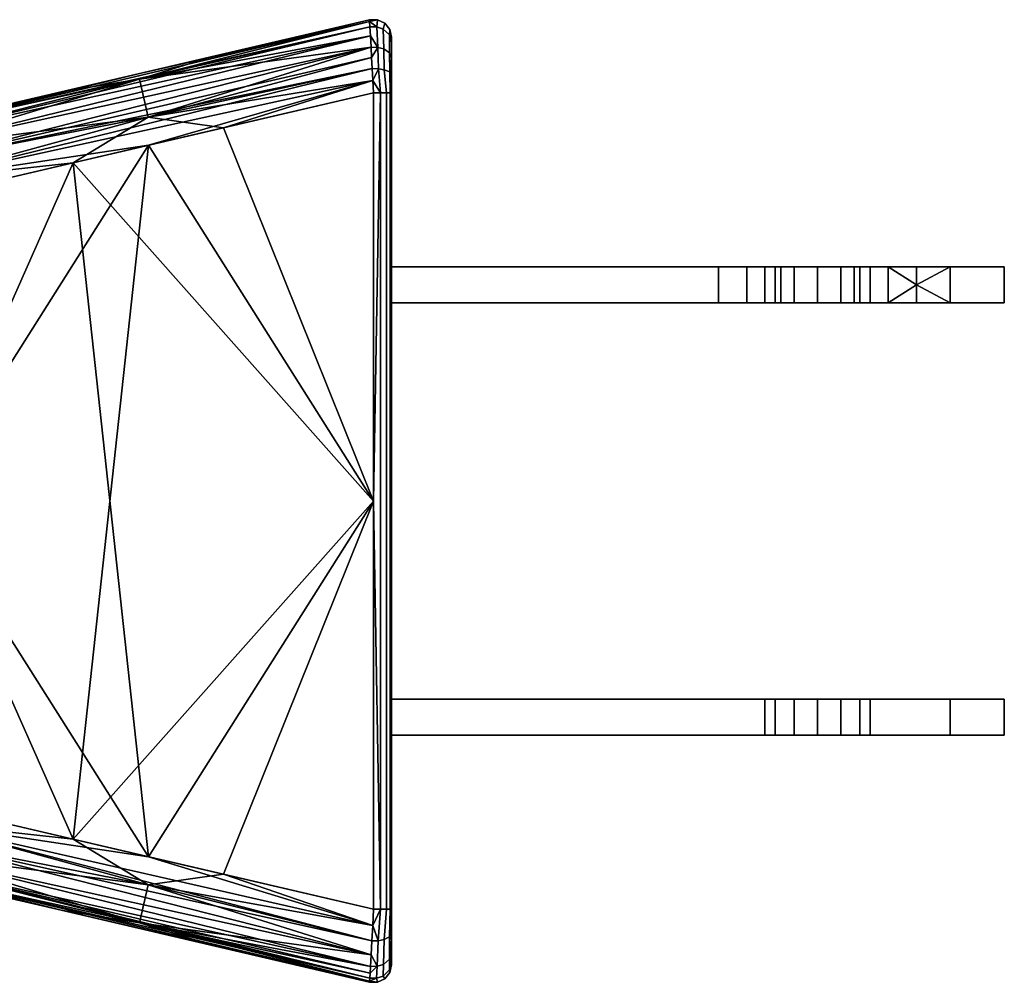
# Model space of a CAD drawing. Header units: millimetres. Extents: x -168 to 423, y -126 to 124.
# Tile 256 of 256: x 396 to 423, y -14 to 13. Entities that reach past the tile are written whole.
import ezdxf

# ---------------------------------------------------------------- set-up
doc = ezdxf.new("R2010")
doc.units = ezdxf.units.MM
doc.header["$MEASUREMENT"] = 0
doc.layers.add('Default', color=7, linetype='Continuous', true_color=0x000000)

msp = doc.modelspace()

# ---------------------------------------------------------------- meshes
at = {"layer": 'Default'}
mesh = msp.add_polyface(dxfattribs=at)
corners = [(392.488, 9.148, -0.86), (392.33, 9.595, -0.169), (392.694, 9.592, -0.413), (392.766, 9.282, -0.827), (392.86, 8.879, -1.145), (392.569, 7.905, -1.345), (392.364, 8.563, -1.157), (392.969, 8.409, -1.345), (393.087, 7.905, -1.413), (392.766, 9.282, 10.002), (392.488, 9.148, 10.035), (392.86, 8.879, 10.319), (392.694, 9.592, 9.587), (392.648, 9.786, 9.105), (392.33, 9.595, 9.344), (392.569, 7.905, 10.519), (393.087, 7.905, 10.587), (392.969, 8.409, 10.519), (392.364, 8.563, 10.332), (393.087, -0.508, 10.587), (393.087, 7.905, 10.587), (392.569, 7.905, 10.519), (392.569, -8.921, 10.519), (392.569, -8.921, -1.345), (392.569, 7.905, -1.345), (393.087, -0.508, -1.413), (393.087, 7.905, -1.413), (397.254, -9.893, 10.587), (405.587, -0.508, 10.587), (399.337, 9.363, 10.587), (393.087, -0.508, 10.587), (393.087, 7.905, 10.587), (405.55, 11.491, 10.474), (392.969, 8.409, 10.519), (405.568, 11.161, 10.558), (392.86, 8.879, 10.319), (405.532, 11.802, 10.337), (405.516, 12.086, 10.151), (399.337, 9.363, 10.587), (393.087, 7.905, 10.587), (392.766, 9.282, 10.002), (405.485, 12.648, 9.455), (392.694, 9.592, 9.587), (405.498, 12.406, 9.834), (392.648, 9.786, 9.105), (405.476, 12.798, 9.032), (405.473, 12.849, 8.587), (399.053, 11.351, 8.587), (392.633, 9.853, 8.587), (392.969, 8.409, -1.345), (397.254, 8.877, -1.413), (393.087, 7.905, -1.413), (399.334, 10.149, -1.26), (392.86, 8.879, -1.145), (399.088, 11.203, -0.178), (405.516, 12.086, -0.976), (401.42, 9.85, -1.413), (405.568, 11.161, -1.384), (392.766, 9.282, -0.827), (392.694, 9.592, -0.413), (396.913, 10.851, 0.587), (392.648, 9.786, 0.07), (392.633, 9.853, 0.587), (405.485, 12.648, -0.28), (405.498, 12.406, -0.66), (405.476, 12.798, 0.142), (405.473, 12.849, 0.587), (401.193, 11.85, 0.587), (397.254, 8.877, -1.413), (401.42, 9.85, -1.413), (405.587, -0.508, -1.413), (393.087, 7.905, -1.413), (393.087, -0.508, -1.413), (405.473, 12.849, 4.587), (405.473, 12.849, 0.587), (401.193, 11.85, 0.587), (396.913, 10.851, 0.587), (392.633, 9.853, 4.587), (392.633, 9.853, 0.587), (392.633, 9.853, 8.587), (399.053, 11.351, 8.587)]
mesh.append_faces([[corners[k] for k in face] for face in [(0, 1, 2, 2), (0, 3, 4, 4), (2, 3, 0, 0), (5, 6, 7, 7), (4, 7, 6, 6), (7, 8, 5, 5), (9, 10, 11, 11), (12, 10, 9, 9), (13, 14, 12, 12), (15, 16, 17, 17), (18, 15, 17, 17), (18, 17, 11, 11), (19, 20, 21, 21), (21, 22, 19, 19), (23, 24, 25, 25), (26, 25, 24, 24), (27, 28, 29, 29), (30, 29, 31, 31), (27, 29, 30, 30), (32, 33, 34, 34), (35, 32, 36, 36), (36, 37, 35, 35), (38, 33, 39, 39), (33, 38, 34, 34), (33, 32, 35, 35), (35, 37, 40, 40), (41, 42, 43, 43), (44, 41, 45, 45), (45, 46, 47, 47), (42, 40, 43, 43), (48, 44, 47, 47), (41, 44, 42, 42), (45, 47, 44, 44), (37, 43, 40, 40), (49, 50, 51, 51), (52, 49, 53, 53), (54, 55, 52, 52), (50, 49, 52, 52), (56, 50, 52, 52), (57, 56, 52, 52), (58, 52, 53, 53), (59, 54, 58, 58), (60, 61, 62, 62), (54, 59, 61, 61), (61, 60, 54, 54), (63, 64, 54, 54), (65, 63, 54, 54), (66, 65, 67, 67), (54, 67, 65, 65), (67, 54, 60, 60), (58, 54, 52, 52), (68, 69, 70, 70), (71, 68, 72, 72), (73, 74, 75, 75), (76, 73, 75, 75), (77, 76, 78, 78), (79, 80, 77, 77), (77, 80, 73, 73), (76, 77, 73, 73)]])
mesh = msp.add_polyface(dxfattribs=at)
corners = [(405.866, 12.037, 10.088), (405.882, 11.461, 10.384), (406.033, 11.403, 10.216), (406.028, 11.926, 9.946), (405.851, 12.59, 9.426), (406.024, 12.427, 9.346), (405.699, 12.081, 10.145), (405.724, 11.485, 10.457), (405.674, 12.65, 9.456), (406.049, 10.822, 10.279), (405.941, 10.822, 10.441), (405.778, 10.822, 10.549), (405.697, 12.85, 8.587), (405.898, 12.754, 8.587), (406.037, 12.58, 8.587), (405.568, 11.161, 10.558), (405.587, 10.822, 10.587), (405.55, 11.491, 10.474), (405.532, 11.802, 10.337), (405.516, 12.086, 10.151), (405.485, 12.648, 9.455), (405.498, 12.406, 9.834), (405.476, 12.798, 9.032), (405.473, 12.849, 8.587), (405.898, 12.754, 8.587), (406.037, 12.58, 8.587), (406.037, 12.58, 0.587), (405.898, 12.754, 0.587), (405.473, 12.849, 4.587), (405.697, 12.85, 0.587), (405.473, 12.849, 0.587), (405.697, 12.85, 8.587), (405.473, 12.849, 8.587), (405.866, 12.037, -0.913), (405.851, 12.59, -0.252), (406.024, 12.427, -0.171), (406.028, 11.926, -0.771), (405.882, 11.461, -1.21), (406.033, 11.403, -1.042), (405.699, 12.081, -0.97), (405.674, 12.65, -0.281), (405.724, 11.485, -1.282), (405.898, 12.754, 0.587), (406.037, 12.58, 0.587), (405.697, 12.85, 0.587), (406.087, 11.782, -0.585), (405.778, 10.822, -1.375), (405.941, 10.822, -1.266), (406.049, 10.822, -1.104), (405.476, 12.798, 0.142), (405.498, 12.406, -0.66), (405.485, 12.648, -0.28), (405.473, 12.849, 0.587), (405.516, 12.086, -0.976), (405.568, 11.161, -1.384), (405.532, 11.802, -1.162), (405.55, 11.491, -1.299), (405.587, 10.822, -1.413), (405.587, -0.508, -1.413), (405.587, 10.822, -1.413), (405.778, 10.822, -1.375), (405.778, -11.837, -1.375), (405.941, -11.837, -1.266), (405.941, 10.822, -1.266), (406.049, 10.822, -1.104), (406.049, -11.837, -1.104), (405.778, -11.837, 10.549), (405.941, -11.837, 10.441), (405.941, 10.822, 10.441), (405.778, 10.822, 10.549), (405.587, 10.822, 10.587), (405.587, -0.508, 10.587), (406.049, 10.822, 10.279), (406.049, -11.837, 10.279), (399.337, 9.363, 10.587), (405.587, -0.508, 10.587), (405.587, 10.822, 10.587), (399.337, 9.363, 10.587), (405.587, 10.822, 10.587), (405.568, 11.161, 10.558), (405.587, 10.822, -1.413), (401.42, 9.85, -1.413), (405.568, 11.161, -1.384), (399.334, 10.149, -1.26), (405.55, 11.491, -1.299), (405.532, 11.802, -1.162), (405.516, 12.086, -0.976), (399.088, 11.203, -0.178), (405.498, 12.406, -0.66), (405.587, 10.822, -1.413), (405.587, -0.508, -1.413), (401.42, 9.85, -1.413), (405.473, 12.849, 4.587), (399.053, 11.351, 8.587), (405.473, 12.849, 8.587)]
mesh.append_faces([[corners[k] for k in face] for face in [(0, 1, 2, 3), (4, 0, 3, 5), (6, 7, 1, 0), (8, 6, 0, 4), (9, 2, 1, 10), (10, 1, 7, 11), (12, 8, 4, 13), (5, 14, 13, 4), (15, 11, 7, 7), (16, 11, 15, 15), (7, 17, 15, 15), (6, 18, 17, 7), (19, 18, 6, 6), (8, 20, 21, 6), (22, 8, 12, 12), (12, 23, 22, 22), (8, 22, 20, 20), (21, 19, 6, 6), (24, 25, 26, 27), (28, 29, 30, 30), (31, 29, 28, 28), (31, 24, 27, 29), (28, 32, 31, 31), (33, 34, 35, 36), (37, 33, 36, 38), (39, 40, 34, 33), (41, 39, 33, 37), (34, 42, 43, 35), (42, 34, 40, 44), (45, 38, 36, 36), (46, 41, 37, 47), (38, 48, 47, 37), (49, 44, 40, 40), (39, 50, 51, 40), (44, 49, 52, 52), (40, 51, 49, 49), (53, 50, 39, 39), (41, 46, 54, 54), (53, 39, 55, 55), (41, 56, 55, 39), (46, 57, 54, 54), (41, 54, 56, 56), (58, 59, 60, 60), (61, 58, 60, 60), (62, 61, 60, 63), (63, 64, 65, 62), (66, 67, 68, 69), (70, 71, 69, 69), (66, 69, 71, 71), (72, 68, 67, 73), (74, 75, 76, 76), (77, 78, 79, 79), (80, 81, 82, 82), (83, 84, 82, 82), (84, 83, 85, 85), (85, 83, 86, 86), (87, 88, 86, 86), (89, 90, 91, 91), (92, 93, 94, 94)]])
mesh = msp.add_polyface(dxfattribs=at)
corners = [(406.087, 10.822, 10.087), (406.087, 11.33, 10.002), (406.033, 11.403, 10.216), (406.049, 10.822, 10.279), (406.087, 11.782, 9.76), (406.028, 11.926, 9.946), (406.037, 12.58, 8.587), (406.024, 12.427, 9.346), (406.087, 12.209, 9.238), (406.087, 12.362, 8.587), (406.087, 12.362, 4.587), (406.087, 12.362, 0.587), (406.037, 12.58, 0.587), (406.087, 12.362, 8.587), (406.037, 12.58, 8.587), (406.087, 12.362, 0.587), (406.087, 12.209, -0.063), (406.024, 12.427, -0.171), (406.037, 12.58, 0.587), (406.087, 11.782, -0.585), (406.028, 11.926, -0.771), (406.049, 10.822, -1.104), (406.033, 11.403, -1.042), (406.087, 10.822, -0.913), (406.087, -0.508, -0.913), (406.049, 10.822, -1.104), (406.087, 10.822, -0.913), (406.087, -0.508, 10.087), (406.087, 10.822, 10.087), (406.049, 10.822, 10.279), (406.087, 10.822, -0.913), (406.087, 5.992, 2.087), (406.087, 4.992, 2.087), (406.087, 12.209, -0.063), (406.087, 11.782, -0.585), (406.087, 12.362, 0.587), (406.087, 12.362, 4.587), (406.087, 5.992, 7.087), (406.087, 10.822, 10.087), (406.087, 4.992, 7.087), (406.087, -0.508, 10.087), (406.087, 12.362, 8.587), (406.087, 12.209, 9.238), (406.087, 11.33, 10.002), (406.087, 11.782, 9.76), (415.153, 5.992, 2.087), (417.903, 5.992, 3.087), (415.944, 5.992, 1.429), (416.44, 5.992, 4.254), (416.73, 5.992, 3.652), (406.087, 5.992, 2.087), (406.087, 5.992, 7.087), (416.44, 5.992, 4.921), (417.252, 5.992, 3.236), (415.153, 5.992, 7.087), (416.73, 5.992, 5.523), (417.903, 5.992, 6.087), (417.252, 5.992, 5.939), (415.944, 5.992, 7.745), (416.884, 5.992, 8.161), (419.862, 5.992, 7.745), (417.903, 4.992, 3.087), (417.903, 5.992, 3.087), (417.252, 5.992, 3.236), (417.252, 4.992, 3.236), (416.73, 5.992, 3.652), (416.73, 4.992, 3.652), (416.44, 4.992, 4.254), (416.44, 5.992, 4.254), (416.44, 5.992, 4.921), (416.44, 4.992, 4.921), (416.73, 4.992, 5.523), (416.73, 5.992, 5.523), (417.252, 5.992, 5.939), (417.252, 4.992, 5.939), (415.944, 5.992, 1.429), (415.944, 4.992, 1.429), (415.153, 4.992, 2.087), (415.153, 5.992, 2.087), (416.884, 5.992, 1.013), (416.884, 4.992, 1.013), (417.903, 5.992, 0.871), (417.903, 4.992, 0.871), (416.884, 5.992, 8.161), (416.884, 4.992, 8.161), (417.903, 4.992, 8.303), (417.903, 5.992, 8.303), (415.153, 5.992, 7.087), (415.153, 4.992, 7.087), (415.944, 4.992, 7.745), (415.944, 5.992, 7.745), (415.153, 5.992, 7.087), (406.087, 5.992, 7.087), (406.087, 4.992, 7.087), (415.153, 4.992, 7.087), (415.153, 4.992, 2.087), (406.087, 4.992, 2.087), (406.087, 5.992, 2.087), (415.153, 5.992, 2.087), (415.153, 4.992, 2.087), (416.73, 4.992, 3.652), (416.44, 4.992, 4.254), (417.903, 4.992, 3.087), (417.252, 4.992, 3.236), (406.087, 4.992, 2.087), (415.944, 4.992, 1.429), (406.087, 4.992, 7.087), (416.884, 4.992, 1.013), (419.862, 4.992, 1.429)]
mesh.append_faces([[corners[k] for k in face] for face in [(0, 1, 2, 3), (4, 5, 2, 1), (6, 7, 8, 9), (5, 4, 8, 7), (10, 11, 12, 12), (13, 10, 14, 14), (12, 14, 10, 10), (15, 16, 17, 18), (17, 16, 19, 20), (21, 22, 23, 23), (19, 23, 22, 22), (24, 25, 26, 26), (27, 28, 29, 29), (30, 31, 32, 32), (33, 30, 34, 34), (35, 36, 31, 31), (33, 35, 30, 30), (30, 35, 31, 31), (31, 36, 37, 37), (37, 38, 39, 39), (40, 39, 38, 38), (38, 41, 42, 42), (43, 38, 44, 44), (42, 44, 38, 38), (37, 41, 38, 38), (41, 37, 36, 36), (45, 46, 47, 47), (45, 48, 49, 49), (50, 51, 52, 48), (49, 53, 45, 45), (48, 45, 50, 50), (45, 53, 46, 46), (54, 55, 52, 52), (54, 56, 57, 57), (57, 55, 54, 54), (52, 51, 54, 54), (54, 58, 56, 56), (59, 60, 58, 58), (61, 62, 63, 64), (64, 63, 65, 66), (67, 68, 69, 70), (71, 72, 73, 74), (70, 69, 72, 71), (66, 65, 68, 67), (75, 76, 77, 78), (79, 80, 76, 75), (81, 82, 80, 79), (83, 84, 85, 86), (87, 88, 89, 90), (90, 89, 84, 83), (91, 92, 93, 94), (95, 96, 97, 98), (99, 100, 101, 101), (99, 102, 103, 103), (103, 100, 99, 99), (101, 104, 99, 99), (99, 105, 102, 102), (104, 101, 106, 106), (107, 108, 105, 105)]])
mesh = msp.add_polyface(dxfattribs=at)
corners = [(406.087, -11.837, -0.913), (406.049, -11.837, -1.104), (406.087, -0.508, -0.913), (406.049, 10.822, -1.104), (406.049, 10.822, 10.279), (406.049, -11.837, 10.279), (406.087, -0.508, 10.087), (406.087, -6.008, 2.344), (406.087, -0.508, -0.913), (406.087, 4.992, 2.087), (406.087, 4.992, 7.087), (406.087, -6.008, 6.83), (406.087, 10.822, -0.913), (406.087, -11.837, -0.913), (406.087, -0.508, 10.087), (406.087, -11.837, 10.087), (421.587, -6.008, 2.344), (406.087, -6.008, 2.344), (417.903, -6.008, 3.087), (417.252, -6.008, 3.236), (416.73, -6.008, 3.652), (416.44, -6.008, 4.254), (416.44, -6.008, 4.921), (423.087, -6.008, 3.844), (418.553, -6.008, 3.236), (419.075, -6.008, 3.652), (419.365, -6.008, 4.254), (419.365, -6.008, 4.921), (406.087, -6.008, 6.83), (416.73, -6.008, 5.523), (417.903, -6.008, 6.087), (417.252, -6.008, 5.939), (421.587, -6.008, 6.83), (423.087, -6.008, 5.33), (419.075, -6.008, 5.523), (418.553, -6.008, 5.939), (416.73, -7.008, 3.652), (417.252, -7.008, 3.236), (417.252, -6.008, 3.236), (416.73, -6.008, 3.652), (416.44, -7.008, 4.254), (416.44, -6.008, 4.254), (416.44, -6.008, 4.921), (416.44, -7.008, 4.921), (416.73, -7.008, 5.523), (416.73, -6.008, 5.523), (417.252, -6.008, 5.939), (417.252, -7.008, 5.939), (417.903, -7.008, 6.087), (417.903, -6.008, 6.087), (419.075, -7.008, 5.523), (418.553, -7.008, 5.939), (418.553, -6.008, 5.939), (419.075, -6.008, 5.523), (419.365, -7.008, 4.921), (419.365, -6.008, 4.921), (419.075, -7.008, 3.652), (419.365, -7.008, 4.254), (419.365, -6.008, 4.254), (419.075, -6.008, 3.652), (417.903, -7.008, 3.087), (418.553, -7.008, 3.236), (418.553, -6.008, 3.236), (417.903, -6.008, 3.087), (421.587, -6.008, 6.83), (406.087, -6.008, 6.83), (406.087, -7.008, 6.83), (421.587, -7.008, 6.83), (421.587, -7.008, 2.344), (406.087, -7.008, 2.344), (406.087, -6.008, 2.344), (421.587, -6.008, 2.344), (416.884, 4.992, 8.161), (415.944, 4.992, 7.745), (419.862, 4.992, 7.745), (418.921, 4.992, 8.161), (417.903, 4.992, 8.303), (415.153, 4.992, 7.087), (417.903, 4.992, 6.087), (416.44, 4.992, 4.921), (416.73, 4.992, 5.523), (416.44, 4.992, 4.254), (406.087, 4.992, 7.087), (417.252, 4.992, 5.939), (420.652, 4.992, 7.087), (423.087, 4.992, 5.587), (421.587, 4.992, 7.087), (418.553, 4.992, 5.939), (419.075, 4.992, 5.523), (419.365, 4.992, 4.921), (419.365, 4.992, 4.254)]
mesh.append_faces([[corners[k] for k in face] for face in [(0, 1, 2, 2), (3, 2, 1, 1), (4, 5, 6, 6), (7, 8, 9, 9), (9, 10, 11, 7), (12, 9, 8, 8), (13, 8, 7, 7), (14, 11, 10, 10), (15, 11, 14, 14), (16, 17, 18, 18), (19, 18, 17, 17), (17, 20, 19, 19), (17, 21, 20, 20), (21, 17, 22, 22), (23, 16, 24, 24), (18, 24, 16, 16), (23, 25, 26, 26), (27, 23, 26, 26), (24, 25, 23, 23), (28, 29, 22, 22), (30, 31, 28, 28), (29, 28, 31, 31), (32, 30, 28, 28), (28, 22, 17, 17), (23, 27, 33, 33), (34, 33, 27, 27), (33, 35, 32, 32), (30, 32, 35, 35), (34, 35, 33, 33), (36, 37, 38, 39), (40, 41, 42, 43), (44, 45, 46, 47), (43, 42, 45, 44), (36, 39, 41, 40), (48, 47, 46, 49), (50, 51, 52, 53), (54, 50, 53, 55), (56, 57, 58, 59), (60, 61, 62, 63), (61, 56, 59, 62), (57, 54, 55, 58), (51, 48, 49, 52), (64, 65, 66, 67), (68, 69, 70, 71), (72, 73, 74, 74), (72, 75, 76, 76), (77, 78, 73, 73), (77, 79, 80, 80), (81, 79, 82, 82), (80, 83, 77, 77), (79, 77, 82, 82), (77, 83, 78, 78), (78, 84, 74, 74), (85, 86, 84, 84), (74, 75, 72, 72), (87, 88, 84, 84), (89, 85, 88, 88), (88, 85, 84, 84), (90, 85, 89, 89)]])
mesh = msp.add_polyface(dxfattribs=at)
corners = [(393.087, -8.921, 10.587), (393.087, -0.508, 10.587), (392.569, -8.921, 10.519), (393.087, -0.508, -1.413), (393.087, -8.921, -1.413), (392.569, -8.921, -1.345), (392.633, -10.869, 4.587), (392.633, -10.869, 0.587), (396.913, -11.867, 0.587), (392.633, -10.869, 8.587), (396.913, -11.867, 8.587), (401.193, -12.866, 8.587), (401.193, -12.866, 0.587), (405.473, -13.865, 4.587), (392.969, -9.425, 10.519), (397.254, -9.893, 10.587), (393.087, -8.921, 10.587), (399.334, -11.164, 10.435), (392.86, -9.895, 10.319), (392.766, -10.298, 10.002), (405.562, -12.288, 10.535), (401.42, -10.865, 10.587), (399.088, -12.218, 9.353), (405.516, -13.101, 10.149), (392.648, -10.802, 9.105), (392.694, -10.608, 9.587), (396.913, -11.867, 8.587), (392.633, -10.869, 8.587), (401.193, -12.866, 8.587), (405.488, -13.611, 9.556), (405.48, -13.75, 9.249), (405.473, -13.865, 8.587), (405.475, -13.836, 8.923), (397.254, -9.893, 10.587), (393.087, -0.508, 10.587), (393.087, -8.921, 10.587), (401.42, -10.865, 10.587), (405.587, -0.508, 10.587), (392.969, -9.425, -1.345), (392.569, -8.921, -1.345), (393.087, -8.921, -1.413), (392.364, -9.579, -1.157), (392.86, -9.895, -1.145), (392.648, -10.802, 0.07), (392.33, -10.61, -0.169), (392.694, -10.608, -0.413), (392.766, -10.298, -0.827), (392.488, -10.164, -0.86), (392.969, -9.425, 10.519), (393.087, -8.921, 10.587), (392.569, -8.921, 10.519), (392.364, -9.579, 10.332), (392.86, -9.895, 10.319), (392.694, -10.608, 9.587), (392.766, -10.298, 10.002), (392.488, -10.164, 10.035), (392.33, -10.61, 9.344), (392.969, -9.425, -1.345), (405.562, -12.288, -1.361), (405.538, -12.716, -1.211), (405.516, -13.101, -0.974), (392.86, -9.895, -1.145), (393.087, -8.921, -1.413), (399.337, -10.379, -1.413), (392.766, -10.298, -0.827), (405.498, -13.423, -0.66), (405.488, -13.611, -0.381), (392.694, -10.608, -0.413), (405.475, -13.836, 0.252), (392.648, -10.802, 0.07), (405.48, -13.75, -0.074), (396.913, -11.867, 0.587), (392.633, -10.869, 0.587), (401.193, -12.866, 0.587), (399.337, -10.379, -1.413), (393.087, -8.921, -1.413), (393.087, -0.508, -1.413), (397.254, 8.877, -1.413), (405.587, -0.508, -1.413)]
mesh.append_faces([[corners[k] for k in face] for face in [(0, 1, 2, 2), (3, 4, 5, 5), (6, 7, 8, 8), (9, 6, 10, 10), (8, 10, 6, 6), (11, 10, 8, 12), (12, 13, 11, 11), (14, 15, 16, 16), (17, 15, 14, 14), (18, 17, 14, 14), (19, 17, 18, 18), (17, 20, 21, 21), (17, 22, 23, 23), (17, 21, 15, 15), (22, 17, 19, 19), (24, 22, 25, 25), (26, 24, 27, 27), (22, 24, 26, 26), (28, 22, 26, 26), (29, 22, 30, 30), (31, 32, 28, 28), (22, 32, 30, 30), (28, 32, 22, 22), (25, 22, 19, 19), (33, 34, 35, 35), (33, 36, 37, 37), (38, 39, 40, 40), (41, 39, 38, 38), (42, 41, 38, 38), (43, 44, 45, 45), (46, 47, 42, 42), (47, 46, 45, 45), (44, 47, 45, 45), (47, 41, 42, 42), (48, 49, 50, 50), (51, 48, 50, 50), (52, 48, 51, 51), (53, 54, 55, 55), (52, 55, 54, 54), (55, 56, 53, 53), (51, 55, 52, 52), (57, 58, 59, 59), (59, 60, 61, 61), (57, 62, 63, 63), (58, 57, 63, 63), (61, 57, 59, 59), (61, 60, 64, 64), (64, 60, 65, 65), (66, 67, 65, 65), (68, 69, 70, 70), (67, 66, 70, 70), (69, 67, 70, 70), (68, 71, 69, 69), (69, 71, 72, 72), (68, 73, 71, 71), (64, 65, 67, 67), (74, 75, 76, 76), (77, 74, 76, 76), (74, 77, 78, 78)]])
mesh = msp.add_polyface(dxfattribs=at)
corners = [(423.087, 5.992, 5.587), (421.587, 5.992, 7.087), (421.587, 4.992, 7.087), (423.087, 4.992, 5.587), (416.884, 5.992, 1.013), (415.944, 5.992, 1.429), (419.862, 5.992, 1.429), (418.921, 5.992, 1.013), (417.903, 5.992, 0.871), (417.903, 5.992, 3.087), (420.652, 5.992, 2.087), (423.087, 5.992, 3.587), (421.587, 5.992, 2.087), (418.553, 5.992, 3.236), (419.075, 5.992, 3.652), (419.365, 5.992, 4.254), (419.365, 5.992, 4.921), (417.903, 5.992, 6.087), (415.944, 5.992, 7.745), (419.862, 5.992, 7.745), (420.652, 5.992, 7.087), (423.087, 5.992, 5.587), (419.075, 5.992, 5.523), (418.553, 5.992, 5.939), (416.884, 5.992, 8.161), (418.921, 5.992, 8.161), (421.587, 5.992, 7.087), (417.903, 5.992, 8.303), (423.087, 4.992, 3.587), (423.087, 5.992, 3.587), (423.087, 5.992, 5.587), (423.087, 4.992, 5.587), (423.087, 4.992, 3.587), (421.587, 4.992, 2.087), (421.587, 5.992, 2.087), (423.087, 5.992, 3.587), (417.903, 5.992, 6.087), (417.903, 4.992, 6.087), (417.252, 4.992, 5.939), (417.252, 5.992, 5.939), (418.553, 4.992, 5.939), (418.553, 5.992, 5.939), (419.075, 5.992, 5.523), (419.075, 4.992, 5.523), (419.365, 4.992, 4.921), (419.365, 5.992, 4.921), (419.075, 4.992, 3.652), (419.365, 4.992, 4.254), (419.365, 5.992, 4.254), (419.075, 5.992, 3.652), (417.903, 4.992, 3.087), (418.553, 4.992, 3.236), (418.553, 5.992, 3.236), (417.903, 5.992, 3.087), (419.862, 5.992, 1.429), (419.862, 4.992, 1.429), (418.921, 4.992, 1.013), (418.921, 5.992, 1.013), (420.652, 5.992, 2.087), (420.652, 5.492, 2.087), (420.652, 4.992, 2.087), (417.903, 4.992, 0.871), (417.903, 5.992, 0.871), (420.652, 5.492, 7.087), (420.652, 5.992, 7.087), (419.862, 5.992, 7.745), (418.921, 5.992, 8.161), (418.921, 4.992, 8.161), (419.862, 4.992, 7.745), (420.652, 4.992, 7.087), (417.903, 5.992, 8.303), (417.903, 4.992, 8.303), (420.652, 5.492, 7.087), (421.587, 5.992, 7.087), (420.652, 5.992, 7.087), (421.587, 4.992, 7.087), (420.652, 4.992, 7.087), (417.903, 4.992, 6.087), (418.553, 4.992, 5.939), (420.652, 4.992, 7.087), (419.862, 4.992, 7.745), (415.944, 4.992, 7.745), (417.903, 4.992, 3.087), (415.944, 4.992, 1.429), (419.862, 4.992, 1.429), (420.652, 4.992, 2.087), (423.087, 4.992, 3.587), (419.075, 4.992, 3.652), (423.087, 4.992, 5.587), (419.365, 4.992, 4.254), (418.553, 4.992, 3.236), (416.884, 4.992, 1.013), (418.921, 4.992, 1.013), (421.587, 4.992, 2.087), (417.903, 4.992, 0.871), (420.652, 5.492, 2.087), (421.587, 4.992, 2.087), (420.652, 4.992, 2.087), (421.587, 5.992, 2.087), (420.652, 5.992, 2.087)]
mesh.append_faces([[corners[k] for k in face] for face in [(0, 1, 2, 3), (4, 5, 6, 6), (4, 7, 8, 8), (9, 10, 6, 6), (11, 12, 10, 10), (6, 7, 4, 4), (13, 14, 10, 10), (15, 11, 14, 14), (14, 11, 10, 10), (16, 11, 15, 15), (9, 13, 10, 10), (6, 5, 9, 9), (17, 18, 19, 19), (20, 21, 22, 22), (11, 16, 21, 21), (22, 21, 16, 16), (20, 22, 23, 23), (24, 25, 19, 19), (21, 20, 26, 26), (20, 23, 17, 17), (20, 17, 19, 19), (24, 27, 25, 25), (28, 29, 30, 31), (32, 33, 34, 35), (36, 37, 38, 39), (40, 41, 42, 43), (44, 43, 42, 45), (46, 47, 48, 49), (50, 51, 52, 53), (51, 46, 49, 52), (47, 44, 45, 48), (41, 40, 37, 36), (54, 55, 56, 57), (54, 58, 59, 59), (55, 54, 59, 60), (57, 56, 61, 62), (63, 64, 65, 65), (66, 67, 68, 65), (68, 69, 63, 63), (65, 68, 63, 63), (67, 66, 70, 71), (72, 73, 74, 74), (75, 72, 76, 76), (73, 72, 75, 75), (77, 78, 79, 79), (80, 81, 77, 77), (82, 83, 84, 84), (85, 86, 87, 87), (88, 89, 86, 86), (87, 86, 89, 89), (85, 87, 90, 90), (91, 92, 84, 84), (86, 85, 93, 93), (85, 90, 82, 82), (85, 82, 84, 84), (91, 94, 92, 92), (95, 96, 97, 97), (98, 95, 99, 99), (96, 95, 98, 98)]])
mesh = msp.add_polyface(dxfattribs=at)
corners = [(405.587, -0.508, -1.413), (405.778, -11.837, -1.375), (405.587, -11.837, -1.413), (405.857, -13.367, -0.615), (405.876, -12.678, -1.13), (406.031, -12.603, -0.969), (406.026, -13.227, -0.5), (405.848, -13.691, -0.053), (406.023, -13.52, 0.009), (405.685, -13.421, -0.659), (405.715, -12.71, -1.198), (405.67, -13.754, -0.075), (406.049, -11.837, -1.104), (405.941, -11.837, -1.266), (405.778, -11.837, -1.375), (406.087, -13.27, 0.035), (406.037, -13.595, 0.587), (405.898, -13.769, 0.587), (406.087, -13.127, -0.233), (405.562, -12.288, -1.361), (405.516, -13.101, -0.974), (405.538, -12.716, -1.211), (405.587, -11.837, -1.413), (405.498, -13.423, -0.66), (405.488, -13.611, -0.381), (405.697, -13.866, 0.587), (405.475, -13.836, 0.252), (405.48, -13.75, -0.074), (405.473, -13.865, 0.587), (405.898, -13.769, 0.587), (406.037, -13.595, 0.587), (406.037, -13.595, 8.587), (405.898, -13.769, 8.587), (405.697, -13.866, 8.587), (405.697, -13.866, 0.587), (405.473, -13.865, 4.587), (405.473, -13.865, 8.587), (405.473, -13.865, 0.587), (405.857, -13.367, 9.79), (405.848, -13.691, 9.227), (406.023, -13.52, 9.166), (406.026, -13.227, 9.675), (405.876, -12.678, 10.304), (406.031, -12.603, 10.143), (405.685, -13.421, 9.834), (405.67, -13.754, 9.25), (405.715, -12.71, 10.372), (406.037, -13.595, 8.587), (405.898, -13.769, 8.587), (405.697, -13.866, 8.587), (406.087, -13.27, 9.139), (406.087, -12.404, 9.982), (406.049, -11.837, 10.279), (405.941, -11.837, 10.441), (406.087, -12.68, 9.843), (405.475, -13.836, 8.923), (405.488, -13.611, 9.556), (405.48, -13.75, 9.249), (405.473, -13.865, 8.587), (405.498, -13.423, 9.835), (405.516, -13.101, 10.149), (405.778, -11.837, 10.549), (405.562, -12.288, 10.535), (405.538, -12.716, 10.386), (405.587, -11.837, 10.587), (405.587, -0.508, 10.587), (405.587, -11.837, 10.587), (405.778, -11.837, 10.549), (405.473, -13.865, 4.587), (401.193, -12.866, 0.587), (405.473, -13.865, 0.587), (405.473, -13.865, 8.587), (401.193, -12.866, 8.587), (405.587, -11.837, 10.587), (401.42, -10.865, 10.587), (405.562, -12.288, 10.535), (405.538, -12.716, 10.386), (399.334, -11.164, 10.435), (405.516, -13.101, 10.149), (399.088, -12.218, 9.353), (405.498, -13.423, 9.835), (405.488, -13.611, 9.556), (401.42, -10.865, 10.587), (405.587, -11.837, 10.587), (405.587, -0.508, 10.587), (405.562, -12.288, -1.361), (399.337, -10.379, -1.413), (405.587, -11.837, -1.413), (401.193, -12.866, 0.587), (405.475, -13.836, 0.252), (405.473, -13.865, 0.587), (399.337, -10.379, -1.413), (405.587, -0.508, -1.413), (405.587, -11.837, -1.413)]
mesh.append_faces([[corners[k] for k in face] for face in [(0, 1, 2, 2), (3, 4, 5, 6), (7, 3, 6, 8), (9, 10, 4, 3), (11, 9, 3, 7), (12, 5, 4, 13), (13, 4, 10, 14), (15, 16, 8, 8), (8, 16, 17, 7), (6, 18, 8, 8), (19, 14, 10, 10), (9, 20, 21, 10), (14, 19, 22, 22), (10, 21, 19, 19), (23, 20, 9, 9), (24, 23, 9, 9), (11, 25, 26, 26), (7, 17, 25, 11), (11, 27, 24, 9), (25, 28, 26, 26), (11, 26, 27, 27), (29, 30, 31, 32), (32, 33, 34, 29), (35, 33, 36, 36), (37, 34, 35, 35), (33, 35, 34, 34), (38, 39, 40, 41), (42, 38, 41, 43), (44, 45, 39, 38), (46, 44, 38, 42), (47, 40, 39, 48), (48, 39, 45, 49), (50, 40, 47, 47), (51, 52, 43, 43), (53, 42, 43, 52), (41, 54, 43, 43), (55, 49, 45, 45), (44, 56, 57, 45), (49, 55, 58, 58), (45, 57, 55, 55), (59, 56, 44, 44), (60, 59, 44, 44), (46, 61, 62, 62), (42, 53, 61, 46), (46, 63, 60, 44), (61, 64, 62, 62), (46, 62, 63, 63), (65, 66, 67, 67), (68, 69, 70, 70), (71, 72, 68, 68), (73, 74, 75, 75), (76, 77, 78, 78), (75, 77, 76, 76), (78, 79, 80, 80), (79, 81, 80, 80), (82, 83, 84, 84), (85, 86, 87, 87), (88, 89, 90, 90), (91, 92, 93, 93)]])
mesh = msp.add_polyface(dxfattribs=at)
corners = [(406.049, -11.837, -1.104), (406.087, -11.837, -0.913), (406.087, -12.404, -0.807), (406.031, -12.603, -0.969), (406.087, -12.68, -0.668), (406.026, -13.227, -0.5), (406.023, -13.52, 0.009), (406.087, -13.127, -0.233), (406.087, -13.27, 0.035), (406.087, -13.378, 0.587), (406.037, -13.595, 0.587), (406.087, -12.927, -0.473), (406.087, -13.378, 4.587), (406.087, -13.378, 8.587), (406.037, -13.595, 8.587), (406.037, -13.595, 0.587), (406.087, -13.378, 0.587), (406.087, -13.27, 9.139), (406.087, -13.127, 9.408), (406.023, -13.52, 9.166), (406.087, -13.378, 8.587), (406.037, -13.595, 8.587), (406.026, -13.227, 9.675), (406.087, -12.927, 9.648), (406.087, -12.68, 9.843), (406.049, -11.837, 10.279), (406.087, -12.404, 9.982), (406.087, -11.837, 10.087), (406.031, -12.603, 10.143), (406.087, -0.508, 10.087), (406.049, -11.837, 10.279), (406.087, -11.837, 10.087), (406.087, -11.837, -0.913), (406.087, -13.27, 0.035), (406.087, -13.127, -0.233), (406.087, -13.378, 0.587), (406.087, -12.927, -0.473), (406.087, -12.68, -0.668), (406.087, -12.404, -0.807), (406.087, -7.008, 2.344), (406.087, -6.008, 2.344), (406.087, -13.378, 4.587), (406.087, -13.378, 8.587), (406.087, -11.837, 10.087), (406.087, -13.27, 9.139), (406.087, -13.127, 9.408), (406.087, -7.008, 6.83), (406.087, -12.927, 9.648), (406.087, -12.404, 9.982), (406.087, -12.68, 9.843), (406.087, -6.008, 6.83), (423.087, -6.008, 5.33), (421.587, -6.008, 6.83), (421.587, -7.008, 6.83), (423.087, -7.008, 5.33), (423.087, -7.008, 3.844), (423.087, -6.008, 3.844), (423.087, -6.008, 5.33), (423.087, -7.008, 5.33), (423.087, -7.008, 3.844), (421.587, -7.008, 2.344), (421.587, -6.008, 2.344), (423.087, -6.008, 3.844), (417.252, -7.008, 3.236), (417.903, -7.008, 3.087), (417.903, -6.008, 3.087), (417.252, -6.008, 3.236), (421.587, -7.008, 6.83), (406.087, -7.008, 6.83), (417.903, -7.008, 6.087), (417.252, -7.008, 5.939), (416.73, -7.008, 5.523), (416.44, -7.008, 4.921), (406.087, -7.008, 2.344), (416.44, -7.008, 4.254), (423.087, -7.008, 5.33), (418.553, -7.008, 5.939), (419.075, -7.008, 5.523), (419.365, -7.008, 4.921), (419.365, -7.008, 4.254), (416.73, -7.008, 3.652), (417.903, -7.008, 3.087), (417.252, -7.008, 3.236), (421.587, -7.008, 2.344), (423.087, -7.008, 3.844), (419.075, -7.008, 3.652), (418.553, -7.008, 3.236)]
mesh.append_faces([[corners[k] for k in face] for face in [(0, 1, 2, 2), (3, 2, 4, 4), (5, 3, 4, 4), (2, 3, 0, 0), (6, 7, 8, 8), (8, 9, 10, 10), (11, 7, 5, 5), (5, 4, 11, 11), (12, 13, 14, 14), (15, 12, 14, 14), (12, 15, 16, 16), (17, 18, 19, 19), (20, 17, 21, 21), (22, 19, 18, 18), (22, 23, 24, 24), (25, 26, 27, 27), (26, 28, 24, 24), (22, 18, 23, 23), (29, 30, 31, 31), (32, 33, 34, 34), (33, 32, 35, 35), (36, 32, 34, 34), (37, 38, 32, 32), (37, 32, 36, 36), (39, 35, 32, 32), (39, 32, 40, 40), (41, 35, 39, 39), (42, 43, 44, 44), (44, 43, 45, 45), (46, 42, 41, 41), (47, 45, 43, 43), (46, 43, 42, 42), (48, 49, 43, 43), (47, 43, 49, 49), (43, 46, 50, 50), (46, 41, 39, 39), (51, 52, 53, 54), (55, 56, 57, 58), (59, 60, 61, 62), (63, 64, 65, 66), (67, 68, 69, 69), (70, 69, 68, 68), (68, 71, 70, 70), (68, 72, 71, 71), (68, 73, 74, 72), (75, 67, 76, 76), (69, 76, 67, 67), (75, 77, 78, 78), (79, 75, 78, 78), (76, 77, 75, 75), (73, 80, 74, 74), (81, 82, 73, 73), (80, 73, 82, 82), (83, 81, 73, 73), (75, 79, 84, 84), (85, 84, 79, 79), (84, 86, 83, 83), (81, 83, 86, 86), (85, 86, 84, 84)]])

doc.saveas('drawing.dxf')
